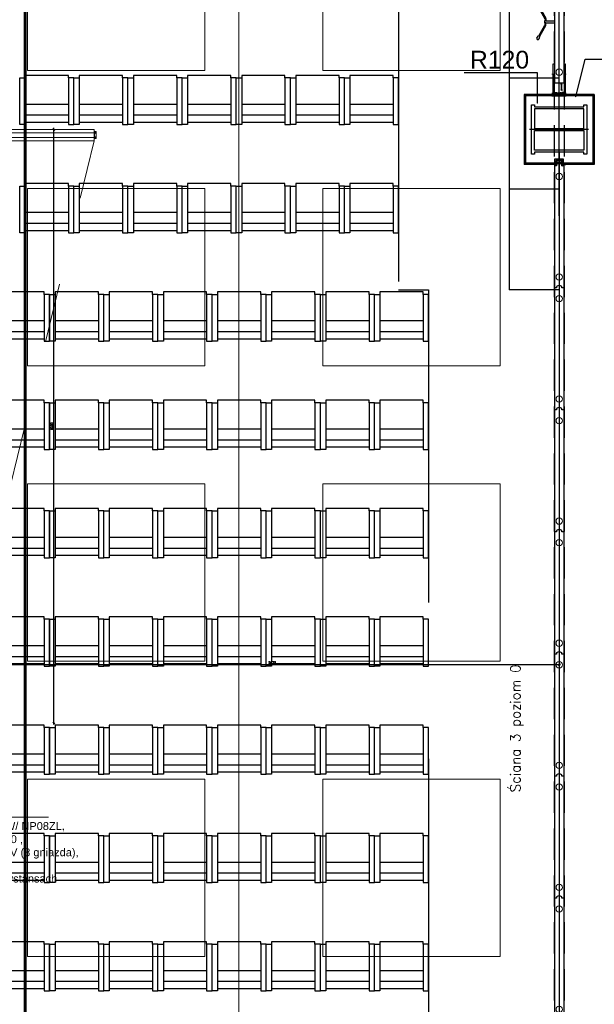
# Model space of a CAD drawing. Header units: centimetres. Extents: x -228435 to 111511, y -89367 to 428125.
# Tile 18 of 216: x -40020 to -34183, y 20114 to 30115. Entities that reach past the tile are written whole.
import ezdxf

# ---------------------------------------------------------------- set-up
doc = ezdxf.new("R2010")
doc.units = ezdxf.units.CM
doc.header["$LTSCALE"] = 50
doc.header["$PDMODE"] = 35
doc.header["$PDSIZE"] = 0.1
for name, pattern in [('0_II 10 sal$0$HIDDEN', [9.525, 6.35, -3.175]), ('DASHDOT', [25.4, 12.7, -6.35, 0, -6.35]), ('DASHDOT2', [12.7, 6.35, -3.175, 0, -3.175]), ('DIN_STRICHPUNKT', [10.7, 5, -2.5, 0.7, -2.5]), ('HIDDEN2', [4.7625, 3.175, -1.5875]), ('HIDDENX2', [19.05, 12.7, -6.35]), ('Kondygnacja +0$0$DASHDOT2', [12.7, 6.35, -3.175, 0, -3.175]), ('Kondygnacja -1$0$ACAD_ISO03W100', [30, 12, -18])]:
    doc.linetypes.add(name, pattern=pattern)
doc.layers.get('0').update_dxf_attribs({"color": 8})
doc.layers.get('DEFPOINTS').update_dxf_attribs({"color": 8})
for name, color, linetype in [('0_II 10 sal$0$ARCH_SIEDZENIA', 8, 'Continuous'), ('0_II 10 sal$0$ARCH_WYPOSAŻENIE_INNE', 8, 'Continuous'), ('0_II 10 sal$0$ARCH_ŚCIANY_PRZESUWNE', 8, 'Continuous'), ('3', 8, 'Continuous'), ('ACHSEN', 8, 'DIN_STRICHPUNKT'), ('ARCH_GK', 8, 'Continuous'), ('ARCH_INFO_KŁADY ŚCIAN', 8, 'HIDDEN2'), ('ARCH_INFO_ODPORNOŚĆ OGNIOWA', 8, 'Continuous'), ('ARCH_INFO_OPISY', 8, 'Continuous'), ('ARCH_INFO_OSIE_IST', 8, 'DASHDOT2'), ('ARCH_SZYNY', 8, 'Continuous'), ('HUFCOR', 8, 'Continuous'), ('Hufcor szyny', 8, 'Kondygnacja +0$0$DASHDOT2'), ('Kondygnacja +0$0$ARCH_GK', 8, 'Continuous'), ('Kondygnacja +0$0$ARCH_INFO_ODPORNOŚĆ OGNIOWA', 8, 'Continuous'), ('Kondygnacja +0$0$ARCH_STAL_IST', 8, 'Continuous'), ('Kondygnacja +0$0$ARCH_ŚCIANY_PRZESUWNE', 8, 'Continuous'), ('KÖRPERKANTE', 8, 'Continuous'), ('Osie rzutów$0$ARCH_INFO_OSIE_OPISY_IST', 8, 'Continuous'), ('PANELE', 8, 'Continuous'), ('SCHRAFFUR', 8, 'Continuous'), ('tabela', 8, 'Continuous'), ('VOLL', 8, 'Continuous')]:
    doc.layers.add(name, color=color, linetype=linetype)
for name, color, linetype, lineweight in [('2', 8, 'Continuous', 0), ('ARCH_LINIE PRZEKROJOWE', 8, 'Continuous', 25), ('ARCH_SUFITY_PODWIESZANE', 8, 'HIDDENX2', 9), ('SYSTEMY AV', 8, 'Continuous', 13), ('Wymiary', 8, 'Continuous', 15)]:
    doc.layers.add(name, color=color, linetype=linetype, lineweight=lineweight)
doc.layers.get('HUFCOR').off()
doc.styles.add('-1 sale konferencyjne$0$Arial', font='ARIAL.TTF')
doc.styles.add('Arial', font='ARIAL.TTF')
doc.styles.add('Kondygnacja +0$0$Arial', font='ARIAL.TTF')
doc.styles.add('Kondygnacja +0$0$Standard', font='txt')
doc.styles.add('Romans', font='Romans.shx')
doc.linetypes.add('SZYNA_LINE', pattern='A,12.7,-7.75,["SZYNA",Standard,S=2.54,R=0,X=-5.95,Y=-1.27],-7.75', length=28.2)
doc.dimstyles.new('ISO-25', dxfattribs={"dimtxt": 2.5, "dimasz": 2.5, "dimexe": 1.25, "dimexo": 0.625, "dimtad": 1, "dimtxsty": 'Standard', "dimcen": 2.5, "dimadec": 0, "dimazin": 0, "dimtfac": 1, "dimtmove": 0, "dimatfit": 3, "dimfxl": 0, "dimarcsym": 0})
doc.dimstyles.new('Kondygnacja +0$0$ISO-25', dxfattribs={"dimtxt": 2.5, "dimasz": 2.5, "dimexe": 1.25, "dimexo": 0.625, "dimtad": 1, "dimtxsty": 'Kondygnacja +0$0$Standard', "dimcen": 2.5, "dimadec": 0, "dimazin": 0, "dimtfac": 1, "dimtmove": 0, "dimatfit": 3, "dimfxl": 0, "dimarcsym": 0})
doc.dimstyles.new('Wymiary 1-200', dxfattribs={"dimtxt": 22, "dimasz": 20, "dimexe": 10, "dimexo": 0, "dimgap": 8, "dimtad": 1, "dimrnd": 0.5, "dimzin": 12, "dimdsep": 46, "dimtxsty": 'Romans', "dimblk": 'OBLIQUE', "dimcen": 0.5, "dimdle": 15, "dimclrt": 55, "dimazin": 0, "dimtfac": 1, "dimtmove": 1, "dimatfit": 3, "dimfxl": 0, "dimtolj": 1, "dimtzin": 0, "dimarcsym": 0})

# ---------------------------------------------------------------- blocks, each defined once
blk = doc.blocks.new('Linie przekrojowe')
at = {"layer": 'ARCH_LINIE PRZEKROJOWE', "linetype": 'DASHDOT', "ltscale": 5, "const_width": 3, "flags": 128}
blk.add_lwpolyline([(8110, 12660), (8110, 5500), (8760, 5500), (8760, 5178.6)], dxfattribs=at)
blk = doc.blocks.new('SU Lampy kwadratowe +0')
at = {"layer": 'ARCH_SUFITY_PODWIESZANE', "ltscale": 2.5}
for points in [[(8120, 7640), (8300, 7640), (8300, 7460), (8120, 7460)], [(8420, 7640), (8600, 7640), (8600, 7460), (8420, 7460)], [(8120, 7340), (8300, 7340), (8300, 7160), (8120, 7160)], [(8420, 7340), (8600, 7340), (8600, 7160), (8420, 7160)], [(8120, 7040), (8300, 7040), (8300, 6860), (8120, 6860)], [(8420, 7040), (8600, 7040), (8600, 6860), (8420, 6860)], [(8120, 6740), (8300, 6740), (8300, 6560), (8120, 6560)], [(8420, 6740), (8600, 6740), (8600, 6560), (8420, 6560)]]:
    blk.add_lwpolyline(points, close=True, dxfattribs=at)
blk = doc.blocks.new('Linie kładów 0')
at = {"layer": 'ARCH_INFO_KŁADY ŚCIAN', "ltscale": 10, "const_width": 1}
blk.add_lwpolyline([(8334.5, 5618.7), (8334.5, 11674.1)], dxfattribs=at)
blk = doc.blocks.new('Kondygnacja +0$0$_Dot')
at = {"color": 0, "linetype": 'ByBlock', "lineweight": -2}
blk.add_line((-0.5, 0), (-1, 0), dxfattribs=at)
at = {"color": 0, "linetype": 'ByBlock', "const_width": 0.5}
blk.add_lwpolyline([(-0.25, 0, 1), (0.25, 0, 1)], format="xyb", close=True, dxfattribs=at)
blk = doc.blocks.new('A$C50B549AF')
at = {"layer": 'ARCH_SZYNY', "linetype": 'SZYNA_LINE', "ltscale": 2.5}
for p, q in [((2411.5, 2435.9, 630), (2411.5, 3577.4, 630)), ((2360.8, 2554.6, 888.8), (2360.8, 2237.6, 888.8)), ((2411.5, 2452.6, 630), (2360.8, 2452.6, 888.8)), ((2411.5, 2377.4, 630), (2411.5, 1235.9, 630)), ((2411.5, 2339.6, 630), (2360.8, 2339.6, 888.8)), ((2411.5, 2237.6, 630), (2360.8, 2237.6, 888.8))]:
    blk.add_line(p, q, dxfattribs=at)
blk = doc.blocks.new('BEDIENHEBEL')
at = {"layer": 'KÖRPERKANTE'}
for p, q in [((-10, -85), (-10, 0)), ((-10, 0), (10, 0)), ((10, -85), (10, 0)), ((-145, -149), (-38, -87)), ((-140, -158), (-33, -96)), ((-31, -85), (-10, -85)), ((-31, -95), (-10, -95)), ((-10, -95), (-10, -100)), ((-10, -100), (10, -100)), ((31, -85), (10, -85)), ((31, -95), (10, -95)), ((10, -95), (10, -100)), ((140, -158), (33, -96)), ((145, -149), (38, -87)), ((-173, -156), (-148, -147)), ((-160, -178), (-140, -161)), ((-139, -159), (-146, -147)), ((139, -159), (146, -147)), ((160, -178), (140, -161)), ((173, -156), (148, -147))]:
    blk.add_line(p, q, dxfattribs=at)
for centre, radius, start, end in [((-31, -100), 15, 90, 120), ((-31, -100), 5, 90, 120), ((-15, -90), 7.25, 316.3972, 43.6028), ((15, -90), 7.25, 136.3972, 223.6028), ((31, -100), 15, 60, 90), ((31, -100), 5, 60, 90), ((-167, -167), 12.5, 120, 300), ((-147, -148), 1, 30, 120), ((-140, -160), 1, 300, 30), ((140, -160), 1, 150, 240), ((147, -148), 1, 60, 150), ((167, -167), 12.5, 240, 60)]:
    blk.add_arc(centre, radius, start, end, dxfattribs=at)
blk = doc.blocks.new('*U522')
at = {"layer": 'PANELE'}
for points in [[(0, 0), (0, -21), (-14, -21)], [(0, 0), (1240, 0)], [(1050, -97), (1050, -112), (1240, -112), (1240, 15), (1050, 15), (1050, 0)], [(-14, -76), (0, -76), (0, -97)], [(0, -97), (1240, -97)]]:
    blk.add_lwpolyline(points, dxfattribs=at)
blk.add_arc((24, -48), 46.5, 143.7563, 216.2437, dxfattribs=at)
at = {"layer": 'Wymiary'}
for centre in [(110, -48), (1130, -48)]:
    blk.add_circle(centre, 32, dxfattribs=at)
at = {"layer": 'PANELE'}
blk.add_blockref('BEDIENHEBEL', (620, -97), dxfattribs=at)
blk = doc.blocks.new('*U520')
at = {"layer": 'PANELE'}
for points in [[(0, 0), (0, -21), (-14, -21)], [(0, 0), (1240, 0)], [(1240, 0), (1240, -21), (1226, -21)], [(-14, -76), (0, -76), (0, -97)], [(0, -97), (1240, -97)], [(1226, -76), (1240, -76), (1240, -97)]]:
    blk.add_lwpolyline(points, dxfattribs=at)
for centre in [(24, -48), (1264, -48)]:
    blk.add_arc(centre, 46.5, 143.7563, 216.2437, dxfattribs=at)
at = {"layer": 'Wymiary'}
for centre in [(110, -48), (1130, -48)]:
    blk.add_circle(centre, 32, dxfattribs=at)
blk = doc.blocks.new('SE2')
at = {"linetype": 'Continuous', "ltscale": 25.4}
for p, q in [((-906, 1326), (-906, 1248)), ((-885, 1332), (-900, 1332)), ((-897, 1321), (-897, 1313)), ((-890, 1313), (-890, 1321)), ((-885, 1242), (-885, 1332)), ((-880, 1360), (-880, 1332)), ((-878, 1360), (-880, 1360)), ((-880, 1332), (-880, 1242)), ((-878, 1316), (-880, 1316)), ((-878, 1316), (-878, 1360)), ((2678, 1360), (-878, 1360)), ((-878, 1316), (-878, 1360)), ((-878, 1285), (-878, 1316)), ((2678, 1316), (-878, 1316)), ((-878, 1259), (-878, 1285)), ((2678, 1316), (2678, 1360)), ((2678, 1360), (2678, 1316)), ((2680, 1360), (2678, 1360)), ((2678, 1285), (2678, 1316)), ((2680, 1316), (2678, 1316)), ((2678, 1285), (2678, 1259)), ((2680, 1332), (2680, 1360)), ((2680, 1242), (2680, 1332)), ((2685, 1332), (2685, 1242)), ((2700, 1332), (2685, 1332)), ((2698, 1321), (2690, 1321)), ((2690, 1321), (2690, 1321)), ((2698, 1321), (2690, 1321)), ((2690, 1314), (2698, 1314)), ((2698, 1321), (2698, 1321)), ((2706, 1248), (2706, 1326)), ((-906, 1248), (-906, 1248)), ((-900, 1242), (-885, 1242)), ((-900, 1242), (-885, 1242)), ((-900, 1242), (-900, 1242)), ((-897, 1261), (-897, 1253)), ((-890, 1253), (-890, 1261)), ((-882, 1242), (-882, 1242)), ((-882, 1242), (-880, 1242)), ((-882, 1242), (-880, 1242)), ((-878, 1259), (-880, 1259)), ((-880, 1242), (-880, 1215)), ((-880, 1215), (-878, 1215)), ((2678, 1259), (-878, 1259)), ((-878, 1215), (-878, 1259)), ((-878, 1215), (2678, 1215)), ((2678, 1259), (2678, 1215)), ((2680, 1259), (2678, 1259)), ((2678, 1215), (2680, 1215)), ((2680, 1215), (2680, 1242)), ((2682, 1242), (2680, 1242)), ((2680, 1242), (2682, 1242)), ((2682, 1242), (2682, 1242)), ((2685, 1242), (2700, 1242)), ((2685, 1242), (2700, 1242)), ((2698, 1261), (2690, 1261)), ((2690, 1261), (2690, 1261)), ((2698, 1261), (2690, 1261)), ((2690, 1254), (2698, 1254)), ((2698, 1261), (2698, 1261)), ((2700, 1242), (2700, 1242)), ((2706, 1248), (2706, 1248))]:
    blk.add_line(p, q, dxfattribs=at)
for centre, radius, start, end in [((-900, 1326), 6, 90, 180), ((-894, 1321), 3.5, 0, 180), ((-894, 1321), 3.5, 0, 180), ((-894, 1313), 3.5, 180, 360), ((-894, 1261), 3.5, 0, 180), ((-894, 1261), 3.5, 0, 180), ((2690, 1317), 3.5, 90, 180), ((2690, 1317), 3.5, 90, 270), ((2698, 1317), 3.5, 0, 90), ((2698, 1317), 3.5, 270, 90), ((2700, 1326), 6, 0, 90), ((-900, 1248), 6, 180, 270), ((-900, 1248), 6, 180, 270), ((-894, 1253), 3.5, 180, 360), ((2690, 1257), 3.5, 90, 180), ((2690, 1257), 3.5, 90, 270), ((2698, 1257), 3.5, 0, 90), ((2698, 1257), 3.5, 270, 90), ((2700, 1248), 6, 270, 360), ((2700, 1248), 6, 270, 360)]:
    blk.add_arc(centre, radius, start, end, dxfattribs=at)
for centre, major_axis, start_param, end_param in [((-885, 1332), (-5, 0), 3.141593, 4.712389), ((2685, 1332), (-5, 0), 4.712389, 6.283185), ((-885, 1242), (5, 0), 0, 1.570796), ((-885, 1242), (3, 0), 0, 1.570796), ((2685, 1242), (5, 0), 1.570796, 3.141593), ((2685, 1242), (3, 0), 1.570796, 3.141593)]:
    blk.add_ellipse(centre, major_axis=major_axis, ratio=0.000014, start_param=start_param, end_param=end_param, dxfattribs=at)
blk = doc.blocks.new('0_II 10 sal$0$Miejsce_siedzące_2d')
at = {"color": 0, "linetype": 'ByBlock', "lineweight": -2}
for p, q in [((-26.4, 27.1), (26.4, 27.1)), ((-26.4, 12.5), (26.4, 12.5))]:
    blk.add_line(p, q, dxfattribs=at)
for points in [[(-26.4, 62.7), (-26.4, 0), (-33, 0), (-33, 62.7), (-26.4, 62.7), (-26.4, 66), (26.4, 66), (26.4, 62.7), (26.4, 0), (33, 0), (33, 62.7), (26.4, 62.7)], [(26.4, 3.3), (-26.4, 3.3)]]:
    blk.add_lwpolyline(points, dxfattribs=at)
blk = doc.blocks.new('VERT-NEU')
at = {"layer": 'KÖRPERKANTE'}
for p, q in [((-25, 48), (-36, 48)), ((-36, 48), (-36, 46)), ((-34, 46), (-36, 46)), ((-36, 31), (-34, 31)), ((-36, 29), (-36, 31)), ((-21, 29), (-36, 29)), ((-34, 31), (-34, 46)), ((-30, 46), (-30, 33)), ((-25, 46), (-30, 46)), ((-30, 33), (-6, 33)), ((-23, 47), (-23, 47)), ((-13, 21), (-21, 29)), ((-14, 25), (-11, 22)), ((-9, 29), (-13, 29)), ((-11, 21), (-11, 21)), ((-8, 19), (-8, 28)), ((0, 26), (-6, 33)), ((-6, 19), (-6, 26)), ((-5, 26), (-3, 24)), ((-3, 24), (-3, 0)), ((-3, -24), (-3, 0)), ((7, 26), (0, 26)), ((0, 23), (0, 0)), ((0, 23), (5, 23)), ((0, -23), (0, 0)), ((5, 21), (5, 23)), ((8, 21), (5, 21)), ((8, 25), (8, 21)), ((-21, -29), (-36, -29)), ((-36, -29), (-36, -31)), ((-36, -31), (-34, -31)), ((-36, -46), (-36, -48)), ((-34, -46), (-36, -46)), ((-25, -48), (-36, -48)), ((-34, -31), (-34, -46)), ((-30, -33), (-6, -33)), ((-30, -46), (-30, -33)), ((-25, -46), (-30, -46)), ((-23, -47), (-23, -47)), ((-13, -21), (-21, -29)), ((-14, -25), (-11, -22)), ((-9, -29), (-13, -29)), ((-8, -19), (-8, -28)), ((-6, -19), (-6, -26)), ((-6, -33), (0, -26)), ((-5, -26), (-3, -24)), ((0, -23), (5, -23)), ((7, -26), (0, -26)), ((8, -21), (5, -21)), ((5, -21), (5, -23)), ((8, -25), (8, -21))]:
    blk.add_line(p, q, dxfattribs=at)
at = {"layer": 'KÖRPERKANTE', "linetype": 'ByBlock'}
for p, q in [((2, -23), (3, -23)), ((2, -26), (3, -26))]:
    blk.add_line(p, q, dxfattribs=at)
at = {"layer": 'KÖRPERKANTE'}
for centre, radius, start, end in [((-25, 47), 1.2, 360, 90), ((-25, 47), 1.2, 270, 360), ((-13, 27), 2, 90, 225), ((-12, 22), 1.12, 225, 315), ((-12, 22), 1.12, 315, 45), ((-9, 28), 0.5, 360, 90), ((-7, 19), 1, 180, 360), ((-6, 26), 0.5, 45, 180), ((7, 25), 0.762, 0, 90), ((-25, -47), 1.2, 0, 90), ((-25, -47), 1.2, 270, 0), ((-13, -27), 2, 135, 270), ((-12, -22), 1.12, 45, 135), ((-12, -22), 1.12, 315, 45), ((-9, -28), 0.5, 270, 0), ((-7, -19), 1, 0, 180), ((-6, -26), 0.5, 180, 315), ((7, -25), 0.762, 270, 0)]:
    blk.add_arc(centre, radius, start, end, dxfattribs=at)
blk = doc.blocks.new('hufcor detal 1')
at = {"layer": 'VOLL'}
h = blk.add_hatch(color=256, dxfattribs=at)
h.paths.add_polyline_path([(-5.8, -6.1), (-5.8, -3.2, 0.427595), (-6.4, -2.6, 0.427595), (-7, -3.2), (-7, -6.4), (-5.5, -10.4, -0.519458), (-5.6, -10.6), (-6.5, -10.6, 0.414214), (-7, -11.1), (-7, -16.5), (-5.9, -16.5), (-5.9, -11.5), (-4.7, -11.5), (-4.7, -12.6), (-4.1, -12.6), (-4.1, -10.9)])
h.paths.add_polyline_path([(-5.9, -16.5), (-7, -16.5), (-7, -21.9, 0.414214), (-6.5, -22.4), (-5.6, -22.4, -0.519458), (-5.5, -22.6), (-7, -26.6), (-7, -29.8, 0.427595), (-6.4, -30.4, 0.427595), (-5.8, -29.8), (-5.8, -26.9), (-4.1, -22.1), (-4.1, -20.4), (-4.7, -20.4), (-4.7, -21.5), (-5.9, -21.5)])
at = {"layer": 'ACHSEN', "ltscale": 5}
blk.add_line((261.6, -16.5), (-60.4, -16.5), dxfattribs=at)
at = {"layer": 'ARCH_GK', "linetype": 'Continuous', "lineweight": -3}
blk.add_line((0, 0), (-6.2, 0), dxfattribs=at)
for points in [[(-10, 0), (0, 0)], [(-6.2, 17.9), (-3.7, 17.9), (-3.3, 19.6), (-3.1, 17.9)], [(-6.2, 0), (-6.2, 17.9)], [(0, 17.9), (-2.5, 17.9), (-2.8, 16.1), (-3.1, 17.9)], [(0, 0), (0, 17.9)], [(-6.2, -33), (-6.2, -50.9)], [(0, -50.9), (-2.5, -50.9), (-2.8, -49.1), (-3.1, -50.9)], [(0, -33), (0, -50.9)], [(-6.2, -50.9), (-3.7, -50.9), (-3.3, -52.6), (-3.1, -50.9)]]:
    blk.add_lwpolyline(points, dxfattribs=at)
at = {"layer": 'KÖRPERKANTE'}
for p, q in [((-7, -3.2), (-7, -6.4)), ((-5.5, -10.4), (-7, -6.4)), ((-7, -11.1), (-7, -21.9)), ((-7, -26.6), (-5.5, -22.6)), ((-7, -29.8), (-7, -26.6)), ((-6.5, -10.6), (-5.6, -10.6)), ((-6.5, -22.4), (-5.6, -22.4)), ((-6.4, -2.6), (-6.4, -2.6)), ((-6.4, -30.4), (-6.4, -30.4)), ((-5.9, -11.5), (-5.9, -21.5)), ((-4.7, -11.5), (-5.9, -11.5)), ((-5.9, -21.5), (-4.7, -21.5)), ((-5.8, -3.2), (-5.8, -6.1)), ((-5.8, -6.1), (-4.1, -10.9)), ((-4.1, -22.1), (-5.8, -26.9)), ((-5.8, -29.8), (-5.8, -26.9)), ((-4.7, -12.6), (-4.7, -11.5)), ((-4.1, -12.6), (-4.7, -12.6)), ((-4.1, -20.4), (-4.7, -20.4)), ((-4.7, -21.5), (-4.7, -20.4)), ((-4.1, -12.6), (-4.1, -10.9)), ((-4.1, -22.1), (-4.1, -20.4))]:
    blk.add_line(p, q, dxfattribs=at)
for centre, radius, start, end in [((-6.4, -3.2), 0.55, 90, 180), ((-6.5, -11.1), 0.55, 90, 180), ((-6.5, -21.9), 0.55, 180, 270), ((-6.4, -29.8), 0.55, 180, 270), ((-6.4, -3.2), 0.55, 0, 90), ((-6.4, -29.8), 0.55, 270, 0), ((-5.6, -10.5), 0.1, 270, 19.8), ((-5.6, -22.5), 0.1, 340.2, 90)]:
    blk.add_arc(centre, radius, start, end, dxfattribs=at)
at = {"layer": 'VOLL'}
for p, q in [((3.9, 6.5), (3.9, 0.5)), ((3.9, -39.5), (3.9, -33.5))]:
    blk.add_line(p, q, dxfattribs=at)
at = {"layer": 'VOLL', "xscale": -0.5, "yscale": 0.5000000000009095, "zscale": 0.5000000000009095}
blk.add_blockref('VERT-NEU', (-11.2, -16.5), dxfattribs=at)
blk = doc.blocks.new('CLOSURE')
at = {"color": 7, "linetype": 'Continuous'}
for p, q in [((-2.3, 0), (-9.1, 0)), ((-2.3, 0), (-1.6, -0.7)), ((-10.3, -1.2), (-10.3, -2.5)), ((-10.3, -33.9), (-10.3, -40.3)), ((-9.3, -3.5), (-7.7, -3.5)), ((-7.8, -32.9), (-9.3, -32.9)), ((-9.3, -41.3), (-3.3, -41.3)), ((-7.9, -6.6), (-8.3, -6.6)), ((-8.2, -29.8), (-7.8, -29.8)), ((-7.9, -38.9), (-7.9, -36.5)), ((-7.9, -36.5), (177.3, -36.5)), ((-3.3, -38.9), (-7.9, -38.9)), ((-2.4, -12.1), (-2.4, -17.2)), ((-2.4, -17.2), (-1.4, -18.2)), ((-1.4, -18.2), (-2.4, -19.2)), ((-2.4, -19.2), (-2.4, -24.4)), ((-2.3, -40.3), (-2.3, -39.9)), ((-1.6, -0.7), (-1.6, -2.2)), ((-0.6, -3.2), (0, -3.2)), ((0, -29.1), (0, -3.2)), ((0, -34.1), (0, -32.1)), ((150.3, -34.1), (0, -34.1)), ((5.5, -30.1), (1, -30.1)), ((1, -31.1), (5.5, -31.1)), ((6, -30.6), (6, -30.6)), ((146.2, -30.5), (146.2, -30.6)), ((153, -30), (146.7, -30)), ((146.7, -31.1), (151, -31.1)), ((153.5, -31.2), (153.5, -30.5)), ((155.9, -30.5), (155.9, -31.2)), ((162.8, -34.1), (159.1, -34.1)), ((166, -31.2), (166, -30.5)), ((168.4, -30.5), (168.4, -31.2)), ((178.7, -34.1), (171.6, -34.1)), ((171.7, -39.9), (171.7, -40.3)), ((177.3, -38.9), (172.7, -38.9)), ((172.7, -41.3), (178.7, -41.3)), ((177.3, -36.5), (177.3, -38.9)), ((179.7, -40.3), (179.7, -35.1))]:
    blk.add_line(p, q, dxfattribs=at)
for centre, radius, start, end in [((-9.1, -1.2), 1.2, 90, 180), ((-9.3, -2.5), 1, 180, 270), ((-9.3, -33.9), 1, 90, 180), ((-9.3, -40.3), 1, 180, 270), ((-8.3, -7.6), 1, 90, 217.57521), ((-8.2, -28.8), 1, 140.52424, 270), ((-5.1, -5.1), 5.01, 217.57521, 275.73034), ((-5.1, -31.3), 5.01, 84.26986, 140.52424), ((-7.9, -7.6), 1, 40.70803, 90), ((-7.8, -28.8), 1, 270, 317.15636), ((-7.8, -33.9), 1, 42.84364, 90), ((-7.7, -2.5), 1, 270, 314.94418), ((-5.1, -5.1), 2.75, 220.70803, 134.94418), ((-5.1, -31.3), 2.75, 222.84364, 137.15636), ((-4.4, -12.1), 2, 0, 95.73034), ((-4.4, -24.4), 2, 264.26986, 0), ((-3.3, -39.9), 1, 0, 90), ((-3.3, -40.3), 1, 270, 0), ((-0.6, -2.2), 1, 180, 270), ((1, -29.1), 1, 180, 270), ((1, -32.1), 1, 90, 180), ((5.5, -30.6), 0.5, 0, 90), ((5.5, -30.6), 0.5, 270, 0), ((146.7, -30.5), 0.5, 90, 180), ((146.7, -30.6), 0.5, 180, 270), ((150.3, -33.1), 1, 270, 3.26413), ((151, -31.6), 0.5, 341.31431, 90), ((154.7, -32.8), 3.4, 161.31431, 183.26413), ((154.7, -32.8), 1.75, 143.1301, 36.8699), ((153, -30.5), 0.5, 0, 90), ((152.5, -31.2), 1, 323.1301, 0), ((156.4, -30.5), 0.5, 54.1117, 180), ((156.9, -31.2), 1, 180, 216.8699), ((154.7, -32.8), 3.4, 356.73587, 54.1117), ((159.1, -33.1), 1, 176.73587, 270), ((162.8, -33.1), 1, 270, 3.26413), ((167.2, -32.8), 3.4, 125.8883, 183.26413), ((165.5, -30.5), 0.5, 0, 125.8883), ((167.2, -32.8), 1.75, 143.1301, 36.8699), ((165, -31.2), 1, 323.1301, 0), ((168.9, -30.5), 0.5, 54.1117, 180), ((169.4, -31.2), 1, 180, 216.8699), ((167.2, -32.8), 3.4, 356.73587, 54.1117), ((171.6, -33.1), 1, 176.73587, 270), ((172.7, -39.9), 1, 90, 180), ((172.7, -40.3), 1, 180, 270), ((178.7, -35.1), 1, 0, 90), ((178.7, -40.3), 1, 270, 0)]:
    blk.add_arc(centre, radius, start, end, dxfattribs=at)
blk = doc.blocks.new('hufcor detal 2')
at = {"layer": 'SCHRAFFUR'}
h = blk.add_hatch(dxfattribs=at)
h.set_pattern_fill('ANSI34', color=256, scale=10, style=0)
h.set_pattern_definition([(45, (-9731.639, 331.908), (-5.303301, 5.303301), []), (45, (-9729.871, 331.908), (-5.303301, 5.303301), []), (45, (-9728.1034, 331.908), (-5.303301, 5.303301), []), (45, (-9726.3356, 331.908), (-5.303301, 5.303301), [])])
h.paths.add_polyline_path([(-4.1, 11.6), (-8.1, 11.6), (-8.1, 0.6), (-4.1, 0.6)])
h.paths.add_polyline_path([(-4.1, 0.6), (-8.1, 0.6), (-8.1, -10.4), (-4.1, -10.4)])
at = {"layer": 'VOLL'}
for points in [[(-5.3, 30), (-97.9, 30), (-97.9, 31.2), (-5.3, 31.2)], [(-5.3, -29.9), (-5.3, -28.7), (-97.9, -28.7), (-97.9, -29.9)]]:
    blk.add_hatch(color=256, dxfattribs=at).paths.add_polyline_path(points)
at = {"layer": '2'}
for p, q in [((-96.6, 25.3), (-96.6, 25.2)), ((-93.3, 27.5), (-93.5, 26.6)), ((-92.7, 27.4), (-93, 26.3)), ((-86.8, 27.4), (-86.5, 26.3)), ((-86.2, 27.5), (-86, 26.6)), ((-82.9, 25.3), (-82.9, 25.2))]:
    blk.add_line(p, q, dxfattribs=at)
for centre, radius, start, end in [((-96.5, 25.2), 0.15, 81.6479, 164.0608), ((-96.5, 25.2), 0.15, 164.0608, 254.4521), ((-95.7, 27.8), 2.49, 252.0018, 332.2702), ((-95.4, 27.5), 2.67, 245.6965, 334.3626), ((-92.9, 28.1), 0.8, 285.0434, 236.2841), ((-86.6, 28.1), 0.8, 303.7159, 254.9566), ((-84.1, 27.5), 2.67, 205.6374, 294.3035), ((-83.8, 27.8), 2.49, 207.7298, 287.9982), ((-83, 25.2), 0.15, 15.9392, 98.3521), ((-83, 25.2), 0.15, 285.5479, 15.9392)]:
    blk.add_arc(centre, radius, start, end, dxfattribs=at)
at = {"layer": '3'}
for centre, radius, start, end in [((-11.1, -0.1), 11.1, 308.9452, 51.0548), ((-11, -0.1), 10.6, 310.6017, 49.3983)]:
    blk.add_arc(centre, radius, start, end, dxfattribs=at)
at = {"layer": 'ACHSEN', "ltscale": 5}
blk.add_line((53.1, 0.6), (-268.8, 0.6), dxfattribs=at)
at = {"layer": 'ARCH_GK', "linetype": 'Continuous', "lineweight": -3}
for p, q in [((0.3, 17.1), (0.3, 35)), ((0.3, 35), (0.3, -33.7))]:
    blk.add_line(p, q, dxfattribs=at)
for points in [[(0.3, 35), (2.7, 35), (3, 36.7), (3.3, 35)], [(6.4, 35), (3.9, 35), (3.5, 33.3), (3.3, 35)], [(6.3, 17.1), (6.3, 35)], [(6.3, 35), (6.3, -33.7)], [(0.3, -33.7), (2.7, -33.7), (3, -35.5), (3.3, -33.7)], [(6.4, -33.7), (3.9, -33.7), (3.5, -32), (3.3, -33.7)]]:
    blk.add_lwpolyline(points, dxfattribs=at)
at = {"layer": 'VOLL'}
for p, q in [((-96.8, 31.2), (-6.5, 31.2)), ((-8.1, 11.6), (-8.1, -10.4)), ((-8.1, 11.6), (-4.1, 11.6)), ((-4.1, 11.6), (-4.1, -10.4)), ((-48.1, -6.8), (-53, -10.2)), ((-48.1, -13.6), (-53, -10.2)), ((-48.1, -9.2), (-48.1, -6.8)), ((-48.1, -9.2), (-23.8, -9.2)), ((-48.1, -11.2), (-23.8, -11.2)), ((-48.1, -11.2), (-48.1, -13.6)), ((-23.8, -6.8), (-18.8, -10.2)), ((-23.8, -9.2), (-23.8, -6.8)), ((-23.8, -13.6), (-18.8, -10.2)), ((-23.8, -11.2), (-23.8, -13.6)), ((-8.1, -10.4), (-4.1, -10.4))]:
    blk.add_line(p, q, dxfattribs=at)
for points in [[(-3, 27.1), (-5.7, 27.1, -7.740139), (-5.7, 27.7), (-3, 27.7, -0.445604), (-3, 14), (-5.7, 14, -7.740139), (-5.7, 14.6), (-3, 14.6, 0.483874)], [(-3, -25.9), (-5.7, -25.9, 7.740139), (-5.7, -26.4), (-3, -26.4, 0.445604), (-3, -12.7), (-5.7, -12.7, 7.740139), (-5.7, -13.3), (-3, -13.3, -0.406168)]]:
    blk.add_lwpolyline(points, format="xyb", close=True, dxfattribs=at)
blk.add_lwpolyline([(-97.9, -28.7), (-5.3, -28.7), (-5.3, -29.9), (-97.9, -29.9)], close=True, dxfattribs=at)
at = {"layer": 'VOLL', "xscale": 0.5, "yscale": 0.5000000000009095, "zscale": 0.5000000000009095, "rotation": 180}
blk.add_blockref('CLOSURE', (-9.3, 11.7), dxfattribs=at)
at = {"layer": 'VOLL', "xscale": -0.5, "yscale": 0.5000000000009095, "zscale": 0.5000000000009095}
blk.add_blockref('CLOSURE', (-9.3, -10.4), dxfattribs=at)
blk = doc.blocks.new('_Oblique')
at = {"color": 0, "linetype": 'ByBlock', "lineweight": -2}
blk.add_line((-0.5, -0.5), (0.5, 0.5), dxfattribs=at)
blk = doc.blocks.new('*D1204')
at = {"layer": 'DEFPOINTS', "color": 0, "lineweight": 40}
for p in [(-34540, 23566), (-40370, 22980, 6300), (-34540, 23000, 6300)]:
    blk.add_point(p, dxfattribs=at)
at = {"layer": 'SYSTEMY AV', "color": 0, "lineweight": -2}
for p, q in [((-40385, 23566), (-34525, 23566)), ((-40370, 23574), (-40370, 23576)), ((-34540, 23574), (-34540, 23576))]:
    blk.add_line(p, q, dxfattribs=at)
at = {"layer": 'SYSTEMY AV', "color": 0, "lineweight": -2, "xscale": 20, "yscale": 20, "zscale": 20, "rotation": 180}
blk.add_blockref('_Oblique', (-40370, 23566), dxfattribs=at)
at = {"layer": 'SYSTEMY AV', "color": 0, "lineweight": -2, "xscale": 20, "yscale": 20, "zscale": 20}
blk.add_blockref('_Oblique', (-34540, 23566), dxfattribs=at)
at = {"layer": 'SYSTEMY AV', "color": 55, "lineweight": 40, "insert": (-37455, 23585), "char_height": 22, "attachment_point": 5, "style": 'Romans'}
blk.add_mtext('\\A1;5830', dxfattribs=at)
blk = doc.blocks.new('*D1207')
at = {"layer": 'DEFPOINTS', "color": 0, "lineweight": 40}
for p in [(-40370, 29000, 6300), (-39673, 29000), (-40370, 22970, 6300)]:
    blk.add_point(p, dxfattribs=at)
at = {"layer": 'SYSTEMY AV', "color": 0, "lineweight": -2}
for p, q in [((-39673, 22955), (-39673, 29015)), ((-39666, 29000), (-39663, 29000)), ((-39666, 22970), (-39663, 22970))]:
    blk.add_line(p, q, dxfattribs=at)
at = {"layer": 'SYSTEMY AV', "color": 0, "lineweight": -2, "xscale": 20, "yscale": 20, "zscale": 20}
for p, rotation in [((-39673, 29000), 90), ((-39673, 22970), 270)]:
    blk.add_blockref('_Oblique', p, dxfattribs=dict(at, rotation=rotation))
at = {"layer": 'SYSTEMY AV', "color": 55, "lineweight": 40, "insert": (-39692, 25985), "char_height": 22, "attachment_point": 5, "rotation": 90, "style": 'Romans'}
blk.add_mtext('\\A1;6030', dxfattribs=at)
blk = doc.blocks.new('Osie rzutów')
at = {"layer": 'ARCH_INFO_OSIE_IST', "ltscale": 10}
for p, q in [((8660, 12510), (8660, 4623.3)), ((8660, 7370), (8660, 7430)), ((4436, 7400), (15156.5, 7400)), ((8690, 7400), (8630, 7400)), ((4436, 6800), (15156.5, 6800))]:
    blk.add_line(p, q, dxfattribs=at)

msp = doc.modelspace()

# ---------------------------------------------------------------- linework, layer by layer
at = {"layer": '0_II 10 sal$0$ARCH_WYPOSAŻENIE_INNE', "linetype": '0_II 10 sal$0$HIDDEN', "ltscale": 10, "elevation": 7230}
msp.add_lwpolyline([(-54189.42803, 18325.58237), (-54189.42803, 36150.00781), (-48370.0026, 36150.00781), (-48370.0026, 36150.00781), (-44940.0026, 36150.00781), (-44940.0026, 36150.00781), (-36690.0026, 36150.00781), (-36690.0026, 36150.00781), (-35865.0026, 36150.00781), (-35865.57717, 30630.58237), (-36170.57717, 30630.58237), (-36170.57717, 27369.43324), (-35865.57717, 27369.43324), (-35865.57717, 18630.58237), (-36170.57717, 18630.58237), (-36170.57717, 18325.58237), (-44909.42803, 18325.58237), (-44909.42803, 18630.58237), (-48170.57717, 18630.58237), (-48170.57717, 18325.58237)], close=True, dxfattribs=at)
at = {"layer": '0_II 10 sal$0$ARCH_ŚCIANY_PRZESUWNE', "linetype": '0_II 10 sal$0$HIDDEN', "lineweight": -3, "elevation": 630}
for points in [[(-34590, 40950), (-34590, 17048.18007)], [(-34490, 40950), (-34490, 17048.18007)]]:
    msp.add_lwpolyline(points, dxfattribs=at)
at = {"layer": 'Kondygnacja +0$0$ARCH_GK', "elevation": 630}
for points in [[(-34895, 29355), (-34895, 28931.92736)], [(-34185, 29355), (-34895, 29355)], [(-34197.5, 29342.5), (-34895, 29342.5)], [(-34882.5, 29342.5), (-34882.5, 28931.92736)], [(-34197.5, 29355), (-34197.5, 28931.92736)], [(-34185, 29355), (-34185, 28931.92736)], [(-34895, 28950), (-34895, 28645)], [(-34882.5, 28950), (-34882.5, 28645)], [(-34197.5, 28950), (-34197.5, 28657.5)], [(-34185, 28950), (-34185, 28645)], [(-34590, 28645), (-34895, 28645)], [(-34590, 28657.5), (-34882.5, 28657.5)], [(-34185, 28657.5), (-34490, 28657.5)], [(-34185, 28645), (-34490, 28645)]]:
    msp.add_lwpolyline(points, dxfattribs=at)
at = {"layer": 'Kondygnacja +0$0$ARCH_STAL_IST', "elevation": 630}
for points in [[(-34260, 29250), (-34260, 28750), (-34290, 28750), (-34290, 28770), (-34790, 28770), (-34790, 28750), (-34820, 28750), (-34820, 29250), (-34790, 29250), (-34790, 29230), (-34290, 29230), (-34290, 29250)], [(-34290, 29210), (-34790, 29210), (-34790, 29010), (-34290, 29010)], [(-34790, 28990), (-34290, 28990), (-34290, 28790), (-34790, 28790)]]:
    msp.add_lwpolyline(points, close=True, dxfattribs=at)
at = {"layer": 'Kondygnacja +0$0$ARCH_ŚCIANY_PRZESUWNE', "elevation": 630}
for points in [[(-34494.5007, 28645), (-34494.5007, 28697.5), (-34585.4993, 28697.5), (-34585.4993, 28645)], [(-34507.0007, 28645), (-34507.0007, 28685), (-34572.9993, 28685), (-34572.9993, 28645)]]:
    msp.add_lwpolyline(points, dxfattribs=at)
at = {"layer": 'SYSTEMY AV'}
msp.add_line((-41682.61188, 22013.86878, 630), (-39728.61678, 22014.59377, 630), dxfattribs=at)
at = {"layer": 'SYSTEMY AV', "linetype": 'Kondygnacja -1$0$ACAD_ISO03W100', "elevation": 630}
msp.add_lwpolyline([(-39262.52027, 28885.11222), (-40672.82, 23087.6), (-42083.11973, 28885.11222)], dxfattribs=at)

# ---------------------------------------------------------------- block references
at = {"xscale": 10, "yscale": 10, "zscale": 10}
msp.add_blockref('Linie przekrojowe', (-121065, -45000, -5670), dxfattribs=at)
at = {"layer": '0_II 10 sal$0$ARCH_SIEDZENIA', "linetype": 'Continuous', "lineweight": -3, "xscale": -8.328285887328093, "yscale": 7.571168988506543, "zscale": 10}
for p in [(-39745.0026, 29050.00781, 630), (-39195.0026, 29050.00781, 630), (-38645.0026, 29050.00781, 630), (-38095.0026, 29050.00781, 630), (-37545.0026, 29050.00781, 630), (-36995.0026, 29050.00781, 630), (-36995.0026, 29050.00781, -5670), (-36445.0026, 29050.00781, -5670), (-39745.0026, 27950.00781, 630), (-39195.0026, 27950.00781, 630), (-38645.0026, 27950.00781, 630), (-38095.0026, 27950.00781, 630), (-37545.0026, 27950.00781, 630), (-36995.0026, 27950.00781, 630), (-36995.0026, 27950.00781, -5670), (-36445.0026, 27950.00781, -5670), (-39990.57717, 26850.00781, 6930), (-39440.57717, 26850.00781, 6930), (-38890.57717, 26850.00781, 6930), (-38340.57717, 26850.00781, 6930), (-37790.57717, 26850.00781, 6930), (-37240.57717, 26850.00781, 6930), (-36690.57717, 26850.00781, 6930), (-36690.57717, 26850.00781, 630), (-36140.57717, 26850.00781, 630), (-39990.57717, 25750.00781, 6930), (-39440.57717, 25750.00781, 6930), (-38890.57717, 25750.00781, 6930), (-38340.57717, 25750.00781, 6930), (-37790.57717, 25750.00781, 6930), (-37240.57717, 25750.00781, 6930), (-36690.57717, 25750.00781, 6930), (-36690.57717, 25750.00781, 630), (-36140.57717, 25750.00781, 630), (-39990.57717, 24650.00781, 6930), (-39440.57717, 24650.00781, 6930), (-38890.57717, 24650.00781, 6930), (-38340.57717, 24650.00781, 6930), (-37790.57717, 24650.00781, 6930), (-37240.57717, 24650.00781, 6930), (-36690.57717, 24650.00781, 6930), (-36690.57717, 24650.00781, 630), (-36140.57717, 24650.00781, 630), (-39990.57717, 23550.00781, 6930), (-39440.57717, 23550.00781, 6930), (-38890.57717, 23550.00781, 6930), (-38340.57717, 23550.00781, 6930), (-37790.57717, 23550.00781, 6930), (-37240.57717, 23550.00781, 6930), (-36690.57717, 23550.00781, 6930), (-36690.57717, 23550.00781, 630), (-36140.57717, 23550.00781, 630), (-39990.57717, 22450.00781, 6930), (-39440.57717, 22450.00781, 6930), (-38890.57717, 22450.00781, 6930), (-38340.57717, 22450.00781, 6930), (-37790.57717, 22450.00781, 6930), (-37240.57717, 22450.00781, 6930), (-36690.57717, 22450.00781, 6930), (-36690.57717, 22450.00781, 630), (-36140.57717, 22450.00781, 630), (-39990.57717, 21350.00781, 6930), (-39440.57717, 21350.00781, 6930), (-38890.57717, 21350.00781, 6930), (-38340.57717, 21350.00781, 6930), (-37790.57717, 21350.00781, 6930), (-37240.57717, 21350.00781, 6930), (-36690.57717, 21350.00781, 6930), (-36690.57717, 21350.00781, 630), (-36140.57717, 21350.00781, 630), (-39990.57717, 20250.00781, 6930), (-39440.57717, 20250.00781, 6930), (-38890.57717, 20250.00781, 6930), (-38340.57717, 20250.00781, 6930), (-37790.57717, 20250.00781, 6930), (-37240.57717, 20250.00781, 6930), (-36690.57717, 20250.00781, 6930), (-36690.57717, 20250.00781, 630), (-36140.57717, 20250.00781, 630)]:
    msp.add_blockref('0_II 10 sal$0$Miejsce_siedzące_2d', p, dxfattribs=at)
at = {"layer": 'ARCH_INFO_KŁADY ŚCIAN', "xscale": 10, "yscale": 10, "zscale": 10}
msp.add_blockref('Linie kładów 0', (-121140, -45000, 630), dxfattribs=at)
at = {"layer": 'ARCH_SUFITY_PODWIESZANE', "ltscale": 2.5, "xscale": 10, "yscale": 10, "zscale": 10}
msp.add_blockref('SU Lampy kwadratowe +0', (-121140, -45000, -5670), dxfattribs=at)
at = {"layer": 'HUFCOR', "xscale": 10, "yscale": 10, "zscale": 10}
msp.add_blockref('A$C50B549AF', (-58654.9183, 4996.03602, -5670), dxfattribs=at)
at = {"layer": 'Osie rzutów$0$ARCH_INFO_OSIE_OPISY_IST', "xscale": 10, "yscale": 10, "zscale": 10}
msp.add_blockref('Osie rzutów', (-121140, -45000, 630), dxfattribs=at)
at = {"layer": 'PANELE', "rotation": 270}
for name, p in [('*U522', (-34491.5, 30712.31737, 6930)), ('*U520', (-34491.48706, 28632.04363, 630)), ('*U520', (-34491.5, 27392.31737, 6930)), ('*U520', (-34491.48706, 26152.04363, 630)), ('*U520', (-34491.48706, 24912.04363, 630)), ('*U520', (-34491.48706, 23672.04363, 630)), ('*U520', (-34491.48706, 22432.04363, 630)), ('*U520', (-34491.48706, 21192.04363, 630))]:
    msp.add_blockref(name, p, dxfattribs=at)
at = {"layer": 'SYSTEMY AV', "xscale": 0.7923032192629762, "yscale": 0.7923032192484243, "zscale": 0.7923032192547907, "rotation": 180}
msp.add_blockref('SE2', (-39959.73557, 29962.46977, 630), dxfattribs=at)
at = {"layer": 'tabela', "linetype": 'DASHDOT'}
for name, p, xscale, yscale, zscale, rotation in [('hufcor detal 2', (-34538.6514, 29355.68913, 630), -2.112530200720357, 2.112530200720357, 2.112530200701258, 90.00000001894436), ('hufcor detal 1', (-34507.0007, 28645.1, 630), 2.000000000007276, 2.000000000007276, 2, 270)]:
    msp.add_blockref(name, p, dxfattribs=dict(at, xscale=xscale, yscale=yscale, zscale=zscale, rotation=rotation))

# ---------------------------------------------------------------- texts
at = {"layer": 'ARCH_INFO_ODPORNOŚĆ OGNIOWA', "insert": (-35145.4508, 29857.76721, 630), "char_height": 180, "width": 3036.6124481, "attachment_point": 5, "style": 'Arial'}
msp.add_mtext('\\PR120', dxfattribs=at)
at = {"layer": 'Hufcor szyny', "linetype": 'ByBlock', "ltscale": 5, "insert": (-35033.91717, 22267.16666, 635.5409), "char_height": 100, "width": 5268.2821399, "attachment_point": 1, "rotation": 90, "style": 'Romans'}
msp.add_mtext('Ściana 3 poziom 0', dxfattribs=at)
at = {"layer": 'Kondygnacja +0$0$ARCH_INFO_ODPORNOŚĆ OGNIOWA', "insert": (-35145.4508, 29857.76721, 630), "char_height": 180, "width": 3036.6124481, "attachment_point": 5, "style": 'Kondygnacja +0$0$Arial'}
msp.add_mtext('\\PR120', dxfattribs=at)
at = {"layer": 'SYSTEMY AV', "insert": (-40455.73209, 21327.19807, 630), "char_height": 200, "width": 2241.3600514, "attachment_point": 8, "style": '-1 sale konferencyjne$0$Arial'}
msp.add_mtext('\\P{\\H0.4x;Projektor NEC NP 4100W/ NP08ZL, \\PWinda Ravell 280 , \\Pdoprowadzić:  zasilanie 230V (3 gniazda), sieć LAN, FO,\\Pmocowanie windy na dystansach }', dxfattribs=at)

# ---------------------------------------------------------------- dimensions: what is measured, and where the dimension line sits
at = {"layer": 'SYSTEMY AV', "lineweight": 40}
dim = msp.add_linear_dim(base=(-39673.40705, 29000, -5670), p1=(-40370, 22970, 630), p2=(-40370, 29000, 630), angle=90, dimstyle='Wymiary 1-200', dxfattribs=at)
dim.commit()
dim.dimension.update_dxf_attribs({"geometry": '*D1207', "text_midpoint": (-39692.40705, 25985, -5670)})
dim = msp.add_linear_dim(base=(-34540, 23566.49262, -5670), p1=(-40370, 22979.8, 630), p2=(-34540, 23000, 630), dimstyle='Wymiary 1-200', dxfattribs=at)
dim.commit()
dim.dimension.update_dxf_attribs({"geometry": '*D1204', "text_midpoint": (-37455, 23585.49262, -5670)})

# ---------------------------------------------------------------- leaders
at = {"layer": 'ARCH_INFO_ODPORNOŚĆ OGNIOWA'}
msp.add_leader([(-34761.34037, 29266.46832, 630), (-34761.34037, 29574.77761, 630), (-35503.71076, 29574.77761, 630)], dimstyle='ISO-25', override={"dimscale": 5, "dimasz": 2, "dimtad": 0, "dimldrblk": 'Dot'}, dxfattribs=at)
at = {"layer": 'ARCH_INFO_OPISY'}
msp.add_leader([(-34371.06762, 29332.44569, 630), (-34276.98527, 29713.44258, 630), (-33011.37457, 29713.44258, 630)], dimstyle='ISO-25', override={"dimscale": 5, "dimasz": 2, "dimtad": 0, "dimldrblk": 'Dot'}, dxfattribs=at)
at = {"layer": 'Kondygnacja +0$0$ARCH_INFO_ODPORNOŚĆ OGNIOWA'}
msp.add_leader([(-34761.34037, 29266.46832, 630), (-34761.34037, 29574.77761, 630), (-35503.71076, 29574.77761, 630)], dimstyle='Kondygnacja +0$0$ISO-25', override={"dimscale": 5, "dimasz": 2, "dimtad": 0, "dimldrblk": 'Kondygnacja +0$0$_Dot'}, dxfattribs=at)

doc.saveas('drawing.dxf')
